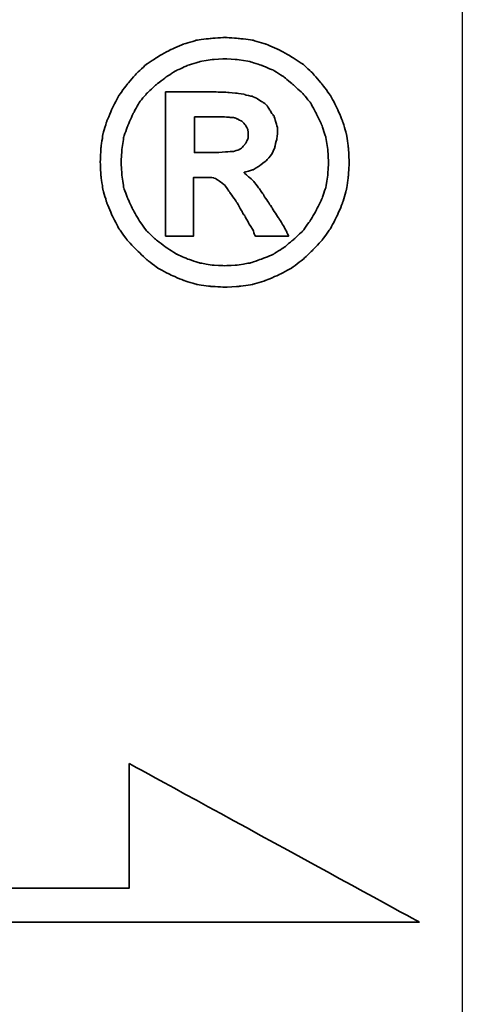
# Model space of a CAD drawing. Header units: millimetres. Extents: x 904 to 1270, y 438 to 567.
# Tile 52 of 54: x 1211.91 to 1214.99, y 470.78 to 477.62. Entities that reach past the tile are written whole.
import ezdxf

# ---------------------------------------------------------------- set-up
doc = ezdxf.new("R2010")
doc.units = ezdxf.units.MM
for name, color, linetype in [('2', 7, 'CONTINUOUS'), ('DIM', 4, 'CONTINUOUS'), ('layer 1', 7, 'CONTINUOUS')]:
    doc.layers.add(name, color=color, linetype=linetype)

# ---------------------------------------------------------------- blocks, each defined once
blk = doc.blocks.new('TBI MOTION logo(完整正式版)')
at = {"layer": 'layer 1', "color": 22, "lineweight": 35}
for points, knots in [([(81.20634, 4.98624), (81.20634, 4.98624), (81.18649, 5.32862), (81.18649, 5.32862), (81.18649, 5.32862), (81.18649, 5.32862), (81.13886, 5.66206), (81.13886, 5.66206), (81.13886, 5.66206), (81.13886, 5.66206), (81.04359, 5.97764), (81.04359, 5.97764), (81.04359, 5.97764), (81.04359, 5.97764), (80.91061, 6.29124), (80.91061, 6.29124), (80.91061, 6.29124), (80.91061, 6.29124), (80.75778, 6.58697), (80.75778, 6.58697), (80.75778, 6.58697), (80.75778, 6.58697), (80.5593, 6.85294), (80.5593, 6.85294), (80.5593, 6.85294), (80.5593, 6.85294), (80.33105, 7.1189), (80.33105, 7.1189), (80.33105, 7.1189), (80.33105, 7.1189), (80.09287, 7.33921), (80.09287, 7.33921), (80.09287, 7.33921), (80.09287, 7.33921), (79.815, 7.51982), (79.815, 7.51982), (79.815, 7.51982), (79.815, 7.51982), (79.51133, 7.69051), (79.51133, 7.69051), (79.51133, 7.69051), (79.51133, 7.69051), (79.19773, 7.8235), (79.19773, 7.8235), (79.19773, 7.8235), (79.19773, 7.8235), (78.88215, 7.91877), (78.88215, 7.91877), (78.88215, 7.91877), (78.88215, 7.91877), (78.54871, 7.95846), (78.54871, 7.95846), (78.54871, 7.95846), (78.54871, 7.95846), (78.21526, 7.98625), (78.21526, 7.98625), (78.21526, 7.98625), (78.21526, 7.98625), (77.87388, 7.95846), (77.87388, 7.95846), (77.87388, 7.95846), (77.87388, 7.95846), (77.54044, 7.91877), (77.54044, 7.91877), (77.54044, 7.91877), (77.54044, 7.91877), (77.22485, 7.8235), (77.22485, 7.8235), (77.22485, 7.8235), (77.22485, 7.8235), (76.91027, 7.69051), (76.91027, 7.69051), (76.91027, 7.69051), (76.91027, 7.69051), (76.6056, 7.51982), (76.6056, 7.51982), (76.6056, 7.51982), (76.6056, 7.51982), (76.32972, 7.33921), (76.32972, 7.33921), (76.32972, 7.33921), (76.32972, 7.33921), (76.09154, 7.1189), (76.09154, 7.1189), (76.09154, 7.1189), (76.09154, 7.1189), (75.86329, 6.85294), (75.86329, 6.85294), (75.86329, 6.85294), (75.86329, 6.85294), (75.66382, 6.58697), (75.66382, 6.58697), (75.66382, 6.58697), (75.66382, 6.58697), (75.51099, 6.29124), (75.51099, 6.29124), (75.51099, 6.29124), (75.51099, 6.29124), (75.37702, 5.97764), (75.37702, 5.97764), (75.37702, 5.97764), (75.37702, 5.97764), (75.28175, 5.66206), (75.28175, 5.66206), (75.28175, 5.66206), (75.28175, 5.66206), (75.23411, 5.32862), (75.23411, 5.32862), (75.23411, 5.32862), (75.23411, 5.32862), (75.21625, 4.98624), (75.21625, 4.98624), (75.21625, 4.98624), (75.21625, 4.98624), (75.23411, 4.6528), (75.23411, 4.6528), (75.23411, 4.6528), (75.23411, 4.6528), (75.28175, 4.32035), (75.28175, 4.32035), (75.28175, 4.32035), (75.28175, 4.32035), (75.37702, 3.99583), (75.37702, 3.99583), (75.37702, 3.99583), (75.37702, 3.99583), (75.51099, 3.68224), (75.51099, 3.68224), (75.51099, 3.68224), (75.51099, 3.68224), (75.66382, 3.38749), (75.66382, 3.38749), (75.66382, 3.38749), (75.66382, 3.38749), (75.86329, 3.10963), (75.86329, 3.10963), (75.86329, 3.10963), (75.86329, 3.10963), (76.09154, 2.87145), (76.09154, 2.87145), (76.09154, 2.87145), (76.09154, 2.87145), (76.32972, 2.6432), (76.32972, 2.6432), (76.32972, 2.6432), (76.32972, 2.6432), (76.6056, 2.43381), (76.6056, 2.43381), (76.6056, 2.43381), (76.6056, 2.43381), (76.91027, 2.27205), (76.91027, 2.27205), (76.91027, 2.27205), (76.91027, 2.27205), (77.22485, 2.13906), (77.22485, 2.13906), (77.22485, 2.13906), (77.22485, 2.13906), (77.54044, 2.0438), (77.54044, 2.0438), (77.54044, 2.0438), (77.54044, 2.0438), (77.87388, 1.99616), (77.87388, 1.99616), (77.87388, 1.99616), (77.87388, 1.99616), (78.21526, 1.97631), (78.21526, 1.97631), (78.21526, 1.97631), (78.21526, 1.97631), (78.54871, 1.99616), (78.54871, 1.99616), (78.54871, 1.99616), (78.54871, 1.99616), (78.88215, 2.0438), (78.88215, 2.0438), (78.88215, 2.0438), (78.88215, 2.0438), (79.19773, 2.13906), (79.19773, 2.13906), (79.19773, 2.13906), (79.19773, 2.13906), (79.51133, 2.27205), (79.51133, 2.27205), (79.51133, 2.27205), (79.51133, 2.27205), (79.815, 2.43381), (79.815, 2.43381), (79.815, 2.43381), (79.815, 2.43381), (80.09287, 2.6432), (80.09287, 2.6432), (80.09287, 2.6432), (80.09287, 2.6432), (80.33105, 2.87145), (80.33105, 2.87145), (80.33105, 2.87145), (80.33105, 2.87145), (80.5593, 3.10963), (80.5593, 3.10963), (80.5593, 3.10963), (80.5593, 3.10963), (80.75778, 3.38749), (80.75778, 3.38749), (80.75778, 3.38749), (80.75778, 3.38749), (80.91061, 3.68224), (80.91061, 3.68224), (80.91061, 3.68224), (80.91061, 3.68224), (81.04359, 3.99583), (81.04359, 3.99583), (81.04359, 3.99583), (81.04359, 3.99583), (81.13886, 4.32035), (81.13886, 4.32035), (81.13886, 4.32035), (81.13886, 4.32035), (81.18649, 4.6528), (81.18649, 4.6528), (81.18649, 4.6528), (81.18649, 4.6528), (81.20634, 4.98624), (81.20634, 4.98624)], [0, 0, 0, 0, 0.01785714, 0.01785714, 0.01785714, 0.01785715, 0.03571429, 0.03571429, 0.03571429, 0.0357143, 0.05357143, 0.05357143, 0.05357143, 0.05357144, 0.07142857, 0.07142857, 0.07142857, 0.07142858, 0.08928571, 0.08928571, 0.08928571, 0.08928572, 0.10714286, 0.10714286, 0.10714286, 0.10714287, 0.125, 0.125, 0.125, 0.12500001, 0.14285714, 0.14285714, 0.14285714, 0.14285715, 0.16071429, 0.16071429, 0.16071429, 0.1607143, 0.17857143, 0.17857143, 0.17857143, 0.17857144, 0.19642857, 0.19642857, 0.19642857, 0.19642858, 0.21428571, 0.21428571, 0.21428571, 0.21428572, 0.23214286, 0.23214286, 0.23214286, 0.23214287, 0.25, 0.25, 0.25, 0.25000001, 0.26785714, 0.26785714, 0.26785714, 0.26785715, 0.28571429, 0.28571429, 0.28571429, 0.2857143, 0.30357143, 0.30357143, 0.30357143, 0.30357144, 0.32142857, 0.32142857, 0.32142857, 0.32142858, 0.33928571, 0.33928571, 0.33928571, 0.33928572, 0.35714286, 0.35714286, 0.35714286, 0.35714287, 0.375, 0.375, 0.375, 0.37500001, 0.39285714, 0.39285714, 0.39285714, 0.39285715, 0.41071429, 0.41071429, 0.41071429, 0.4107143, 0.42857143, 0.42857143, 0.42857143, 0.42857144, 0.44642857, 0.44642857, 0.44642857, 0.44642858, 0.46428571, 0.46428571, 0.46428571, 0.46428572, 0.48214286, 0.48214286, 0.48214286, 0.48214287, 0.5, 0.5, 0.5, 0.50000001, 0.51785714, 0.51785714, 0.51785714, 0.51785715, 0.53571429, 0.53571429, 0.53571429, 0.5357143, 0.55357143, 0.55357143, 0.55357143, 0.55357144, 0.57142857, 0.57142857, 0.57142857, 0.57142858, 0.58928571, 0.58928571, 0.58928571, 0.58928572, 0.60714286, 0.60714286, 0.60714286, 0.60714287, 0.625, 0.625, 0.625, 0.62500001, 0.64285714, 0.64285714, 0.64285714, 0.64285715, 0.66071429, 0.66071429, 0.66071429, 0.6607143, 0.67857143, 0.67857143, 0.67857143, 0.67857144, 0.69642857, 0.69642857, 0.69642857, 0.69642858, 0.71428571, 0.71428571, 0.71428571, 0.71428572, 0.73214286, 0.73214286, 0.73214286, 0.73214287, 0.75, 0.75, 0.75, 0.75000001, 0.76785714, 0.76785714, 0.76785714, 0.76785715, 0.78571429, 0.78571429, 0.78571429, 0.7857143, 0.80357143, 0.80357143, 0.80357143, 0.80357144, 0.82142857, 0.82142857, 0.82142857, 0.82142858, 0.83928571, 0.83928571, 0.83928571, 0.83928572, 0.85714286, 0.85714286, 0.85714286, 0.85714287, 0.875, 0.875, 0.875, 0.87500001, 0.89285714, 0.89285714, 0.89285714, 0.89285715, 0.91071429, 0.91071429, 0.91071429, 0.9107143, 0.92857143, 0.92857143, 0.92857143, 0.92857144, 0.94642857, 0.94642857, 0.94642857, 0.94642858, 0.96428571, 0.96428571, 0.96428571, 0.96428572, 0.98214286, 0.98214286, 0.98214286, 0.98214287, 1, 1, 1, 1]), ([(80.71014, 4.98624), (80.71014, 4.98624), (80.69129, 5.29091), (80.69129, 5.29091), (80.69129, 5.29091), (80.69129, 5.29091), (80.64464, 5.57672), (80.64464, 5.57672), (80.64464, 5.57672), (80.64464, 5.57672), (80.54937, 5.87245), (80.54937, 5.87245), (80.54937, 5.87245), (80.54937, 5.87245), (80.41639, 6.14833), (80.41639, 6.14833), (80.41639, 6.14833), (80.41639, 6.14833), (80.27349, 6.41429), (80.27349, 6.41429), (80.27349, 6.41429), (80.27349, 6.41429), (80.08295, 6.64255), (80.08295, 6.64255), (80.08295, 6.64255), (80.08295, 6.64255), (79.86264, 6.84301), (79.86264, 6.84301), (79.86264, 6.84301), (79.86264, 6.84301), (79.63439, 7.03355), (79.63439, 7.03355), (79.63439, 7.03355), (79.63439, 7.03355), (79.37835, 7.1963), (79.37835, 7.1963), (79.37835, 7.1963), (79.37835, 7.1963), (79.10246, 7.30944), (79.10246, 7.30944), (79.10246, 7.30944), (79.10246, 7.30944), (78.81665, 7.40471), (78.81665, 7.40471), (78.81665, 7.40471), (78.81665, 7.40471), (78.511, 7.45234), (78.511, 7.45234), (78.511, 7.45234), (78.511, 7.45234), (78.21526, 7.47219), (78.21526, 7.47219), (78.21526, 7.47219), (78.21526, 7.47219), (77.9106, 7.45234), (77.9106, 7.45234), (77.9106, 7.45234), (77.9106, 7.45234), (77.61685, 7.40471), (77.61685, 7.40471), (77.61685, 7.40471), (77.61685, 7.40471), (77.32012, 7.30944), (77.32012, 7.30944), (77.32012, 7.30944), (77.32012, 7.30944), (77.06309, 7.1963), (77.06309, 7.1963), (77.06309, 7.1963), (77.06309, 7.1963), (76.80606, 7.03355), (76.80606, 7.03355), (76.80606, 7.03355), (76.80606, 7.03355), (76.55797, 6.84301), (76.55797, 6.84301), (76.55797, 6.84301), (76.55797, 6.84301), (76.34063, 6.64255), (76.34063, 6.64255), (76.34063, 6.64255), (76.34063, 6.64255), (76.1491, 6.41429), (76.1491, 6.41429), (76.1491, 6.41429), (76.1491, 6.41429), (76.0062, 6.14833), (76.0062, 6.14833), (76.0062, 6.14833), (76.0062, 6.14833), (75.88314, 5.87245), (75.88314, 5.87245), (75.88314, 5.87245), (75.88314, 5.87245), (75.77794, 5.57672), (75.77794, 5.57672), (75.77794, 5.57672), (75.77794, 5.57672), (75.73924, 5.29091), (75.73924, 5.29091), (75.73924, 5.29091), (75.73924, 5.29091), (75.72039, 4.98624), (75.72039, 4.98624), (75.72039, 4.98624), (75.72039, 4.98624), (75.73924, 4.67165), (75.73924, 4.67165), (75.73924, 4.67165), (75.73924, 4.67165), (75.77794, 4.37791), (75.77794, 4.37791), (75.77794, 4.37791), (75.77794, 4.37791), (75.88314, 4.10102), (75.88314, 4.10102), (75.88314, 4.10102), (75.88314, 4.10102), (76.0062, 3.83407), (76.0062, 3.83407), (76.0062, 3.83407), (76.0062, 3.83407), (76.15902, 3.56811), (76.15902, 3.56811), (76.15902, 3.56811), (76.15902, 3.56811), (76.34063, 3.32001), (76.34063, 3.32001), (76.34063, 3.32001), (76.34063, 3.32001), (76.55797, 3.11955), (76.55797, 3.11955), (76.55797, 3.11955), (76.55797, 3.11955), (76.80606, 2.92901), (76.80606, 2.92901), (76.80606, 2.92901), (76.80606, 2.92901), (77.06309, 2.76725), (77.06309, 2.76725), (77.06309, 2.76725), (77.06309, 2.76725), (77.32012, 2.65412), (77.32012, 2.65412), (77.32012, 2.65412), (77.32012, 2.65412), (77.61685, 2.55786), (77.61685, 2.55786), (77.61685, 2.55786), (77.61685, 2.55786), (77.9106, 2.51022), (77.9106, 2.51022), (77.9106, 2.51022), (77.9106, 2.51022), (78.21526, 2.49137), (78.21526, 2.49137), (78.21526, 2.49137), (78.21526, 2.49137), (78.511, 2.51022), (78.511, 2.51022), (78.511, 2.51022), (78.511, 2.51022), (78.81665, 2.55786), (78.81665, 2.55786), (78.81665, 2.55786), (78.81665, 2.55786), (79.10246, 2.65412), (79.10246, 2.65412), (79.10246, 2.65412), (79.10246, 2.65412), (79.37835, 2.76725), (79.37835, 2.76725), (79.37835, 2.76725), (79.37835, 2.76725), (79.63439, 2.92901), (79.63439, 2.92901), (79.63439, 2.92901), (79.63439, 2.92901), (79.86264, 3.11955), (79.86264, 3.11955), (79.86264, 3.11955), (79.86264, 3.11955), (80.08295, 3.32001), (80.08295, 3.32001), (80.08295, 3.32001), (80.08295, 3.32001), (80.26356, 3.56811), (80.26356, 3.56811), (80.26356, 3.56811), (80.26356, 3.56811), (80.41639, 3.83407), (80.41639, 3.83407), (80.41639, 3.83407), (80.41639, 3.83407), (80.54937, 4.10102), (80.54937, 4.10102), (80.54937, 4.10102), (80.54937, 4.10102), (80.64464, 4.37791), (80.64464, 4.37791), (80.64464, 4.37791), (80.64464, 4.37791), (80.69129, 4.67165), (80.69129, 4.67165), (80.69129, 4.67165), (80.69129, 4.67165), (80.71014, 4.98624), (80.71014, 4.98624)], [0, 0, 0, 0, 0.01923077, 0.01923077, 0.01923077, 0.01923078, 0.03846154, 0.03846154, 0.03846154, 0.03846155, 0.05769231, 0.05769231, 0.05769231, 0.05769232, 0.07692308, 0.07692308, 0.07692308, 0.07692309, 0.09615385, 0.09615385, 0.09615385, 0.09615386, 0.11538462, 0.11538462, 0.11538462, 0.11538463, 0.13461538, 0.13461538, 0.13461538, 0.13461539, 0.15384615, 0.15384615, 0.15384615, 0.15384616, 0.17307692, 0.17307692, 0.17307692, 0.17307693, 0.19230769, 0.19230769, 0.19230769, 0.1923077, 0.21153846, 0.21153846, 0.21153846, 0.21153847, 0.23076923, 0.23076923, 0.23076923, 0.23076924, 0.25, 0.25, 0.25, 0.25000001, 0.26923077, 0.26923077, 0.26923077, 0.26923078, 0.28846154, 0.28846154, 0.28846154, 0.28846155, 0.30769231, 0.30769231, 0.30769231, 0.30769232, 0.32692308, 0.32692308, 0.32692308, 0.32692309, 0.34615385, 0.34615385, 0.34615385, 0.34615386, 0.36538462, 0.36538462, 0.36538462, 0.36538463, 0.38461538, 0.38461538, 0.38461538, 0.38461539, 0.40384615, 0.40384615, 0.40384615, 0.40384616, 0.42307692, 0.42307692, 0.42307692, 0.42307693, 0.44230769, 0.44230769, 0.44230769, 0.4423077, 0.46153846, 0.46153846, 0.46153846, 0.46153847, 0.48076923, 0.48076923, 0.48076923, 0.48076924, 0.5, 0.5, 0.5, 0.50000001, 0.51923077, 0.51923077, 0.51923077, 0.51923078, 0.53846154, 0.53846154, 0.53846154, 0.53846155, 0.55769231, 0.55769231, 0.55769231, 0.55769232, 0.57692308, 0.57692308, 0.57692308, 0.57692309, 0.59615385, 0.59615385, 0.59615385, 0.59615386, 0.61538462, 0.61538462, 0.61538462, 0.61538463, 0.63461538, 0.63461538, 0.63461538, 0.63461539, 0.65384615, 0.65384615, 0.65384615, 0.65384616, 0.67307692, 0.67307692, 0.67307692, 0.67307693, 0.69230769, 0.69230769, 0.69230769, 0.6923077, 0.71153846, 0.71153846, 0.71153846, 0.71153847, 0.73076923, 0.73076923, 0.73076923, 0.73076924, 0.75, 0.75, 0.75, 0.75000001, 0.76923077, 0.76923077, 0.76923077, 0.76923078, 0.78846154, 0.78846154, 0.78846154, 0.78846155, 0.80769231, 0.80769231, 0.80769231, 0.80769232, 0.82692308, 0.82692308, 0.82692308, 0.82692309, 0.84615385, 0.84615385, 0.84615385, 0.84615386, 0.86538462, 0.86538462, 0.86538462, 0.86538463, 0.88461538, 0.88461538, 0.88461538, 0.88461539, 0.90384615, 0.90384615, 0.90384615, 0.90384616, 0.92307692, 0.92307692, 0.92307692, 0.92307693, 0.94230769, 0.94230769, 0.94230769, 0.9423077, 0.96153846, 0.96153846, 0.96153846, 0.96153847, 0.98076923, 0.98076923, 0.98076923, 0.98076924, 1, 1, 1, 1]), ([(76.78721, 3.2823), (76.78721, 3.2823), (76.78721, 3.32001), (76.78721, 3.32001), (76.78721, 3.32001), (76.78721, 3.32001), (76.78721, 3.42422), (76.78721, 3.42422), (76.78721, 3.42422), (76.78721, 3.42422), (76.78721, 3.59689), (76.78721, 3.59689), (76.78721, 3.59689), (76.78721, 3.59689), (76.78721, 3.80529), (76.78721, 3.80529), (76.78721, 3.80529), (76.78721, 3.80529), (76.78721, 4.0524), (76.78721, 4.0524), (76.78721, 4.0524), (76.78721, 4.0524), (76.78721, 4.32035), (76.78721, 4.32035), (76.78721, 4.32035), (76.78721, 4.32035), (76.78721, 4.92868), (76.78721, 4.92868), (76.78721, 4.92868), (76.78721, 4.92868), (76.78721, 5.53801), (76.78721, 5.53801), (76.78721, 5.53801), (76.78721, 5.53801), (76.78721, 5.82482), (76.78721, 5.82482), (76.78721, 5.82482), (76.78721, 5.82482), (76.78721, 6.07291), (76.78721, 6.07291), (76.78721, 6.07291), (76.78721, 6.07291), (76.78721, 6.30017), (76.78721, 6.30017), (76.78721, 6.30017), (76.78721, 6.30017), (76.78721, 6.45399), (76.78721, 6.45399), (76.78721, 6.45399), (76.78721, 6.45399), (76.78721, 6.5572), (76.78721, 6.5572), (76.78721, 6.5572), (76.78721, 6.5572), (76.78721, 6.59689), (76.78721, 6.59689), (76.78721, 6.59689), (76.78721, 6.59689), (76.78721, 6.67232), (76.78721, 6.67232), (76.78721, 6.67232), (76.78721, 6.67232), (76.8537, 6.67232), (76.8537, 6.67232), (76.8537, 6.67232), (76.8537, 6.67232), (76.87355, 6.67232), (76.87355, 6.67232), (76.87355, 6.67232), (76.87355, 6.67232), (76.91027, 6.67232), (76.91027, 6.67232), (76.91027, 6.67232), (76.91027, 6.67232), (77.04424, 6.67232), (77.04424, 6.67232), (77.04424, 6.67232), (77.04424, 6.67232), (77.22485, 6.67232), (77.22485, 6.67232), (77.22485, 6.67232), (77.22485, 6.67232), (77.43524, 6.67232), (77.43524, 6.67232), (77.43524, 6.67232), (77.43524, 6.67232), (77.65357, 6.67232), (77.65357, 6.67232), (77.65357, 6.67232), (77.65357, 6.67232), (77.82625, 6.67232), (77.82625, 6.67232), (77.82625, 6.67232), (77.82625, 6.67232), (77.94037, 6.67232), (77.94037, 6.67232), (77.94037, 6.67232), (77.94037, 6.67232), (77.97709, 6.67232), (77.97709, 6.67232), (77.97709, 6.67232), (77.97709, 6.67232), (77.99694, 6.67232), (77.99694, 6.67232), (77.99694, 6.67232), (77.99694, 6.67232), (78.00686, 6.67232), (78.00686, 6.67232), (78.00686, 6.67232), (78.00686, 6.67232), (78.28275, 6.6624), (78.28275, 6.6624), (78.28275, 6.6624), (78.28275, 6.6624), (78.50107, 6.64255), (78.50107, 6.64255), (78.50107, 6.64255), (78.50107, 6.64255), (78.511, 6.64255), (78.511, 6.64255), (78.511, 6.64255), (78.511, 6.64255), (78.70154, 6.61476), (78.70154, 6.61476), (78.70154, 6.61476), (78.70154, 6.61476), (78.70154, 6.60483), (78.70154, 6.60483), (78.70154, 6.60483), (78.70154, 6.60483), (78.86429, 6.56713), (78.86429, 6.56713), (78.86429, 6.56713), (78.86429, 6.56713), (78.87223, 6.56713), (78.87223, 6.56713), (78.87223, 6.56713), (78.87223, 6.56713), (78.99727, 6.51056), (78.99727, 6.51056), (78.99727, 6.51056), (78.99727, 6.51056), (79.00719, 6.51056), (79.00719, 6.51056), (79.00719, 6.51056), (79.00719, 6.51056), (79.00719, 6.50162), (79.00719, 6.50162), (79.00719, 6.50162), (79.00719, 6.50162), (79.1104, 6.43415), (79.1104, 6.43415), (79.1104, 6.43415), (79.1104, 6.43415), (79.12132, 6.43415), (79.12132, 6.43415), (79.12132, 6.43415), (79.12132, 6.43415), (79.22552, 6.34781), (79.22552, 6.34781), (79.22552, 6.34781), (79.22552, 6.34781), (79.23544, 6.33888), (79.23544, 6.33888), (79.23544, 6.33888), (79.23544, 6.33888), (79.23544, 6.32895), (79.23544, 6.32895), (79.23544, 6.32895), (79.23544, 6.32895), (79.31087, 6.21483), (79.31087, 6.21483), (79.31087, 6.21483), (79.31087, 6.21483), (79.38629, 6.1007), (79.38629, 6.1007), (79.38629, 6.1007), (79.38629, 6.1007), (79.3972, 6.1007), (79.3972, 6.1007), (79.3972, 6.1007), (79.3972, 6.1007), (79.3972, 6.09078), (79.3972, 6.09078), (79.3972, 6.09078), (79.3972, 6.09078), (79.43392, 5.97764), (79.43392, 5.97764), (79.43392, 5.97764), (79.43392, 5.97764), (79.43392, 5.96772), (79.43392, 5.96772), (79.43392, 5.96772), (79.43392, 5.96772), (79.47362, 5.83474), (79.47362, 5.83474), (79.47362, 5.83474), (79.47362, 5.83474), (79.48156, 5.82482), (79.48156, 5.82482), (79.48156, 5.82482), (79.48156, 5.82482), (79.48156, 5.69977), (79.48156, 5.69977), (79.48156, 5.69977), (79.48156, 5.69977), (79.48156, 5.69183), (79.48156, 5.69183), (79.48156, 5.69183), (79.48156, 5.69183), (79.4637, 5.51915), (79.4637, 5.51915), (79.4637, 5.51915), (79.4637, 5.51915), (79.4637, 5.51122), (79.4637, 5.51122), (79.4637, 5.51122), (79.4637, 5.51122), (79.45377, 5.51122), (79.45377, 5.51122), (79.45377, 5.51122), (79.45377, 5.51122), (79.41507, 5.34847), (79.41507, 5.34847), (79.41507, 5.34847), (79.41507, 5.34847), (79.41507, 5.33854), (79.41507, 5.33854), (79.41507, 5.33854), (79.41507, 5.33854), (79.41507, 5.32862), (79.41507, 5.32862), (79.41507, 5.32862), (79.41507, 5.32862), (79.33865, 5.16785), (79.33865, 5.16785), (79.33865, 5.16785), (79.33865, 5.16785), (79.33071, 5.15693), (79.33071, 5.15693), (79.33071, 5.15693), (79.33071, 5.15693), (79.2156, 5.02495), (79.2156, 5.02495), (79.2156, 5.02495), (79.2156, 5.02495), (79.20567, 5.01502), (79.20567, 5.01502), (79.20567, 5.01502), (79.20567, 5.01502), (79.05483, 4.89991), (79.05483, 4.89991), (79.05483, 4.89991), (79.05483, 4.89991), (79.04491, 4.89197), (79.04491, 4.89197), (79.04491, 4.89197), (79.04491, 4.89197), (78.89208, 4.7967), (78.89208, 4.7967), (78.89208, 4.7967), (78.89208, 4.7967), (78.88215, 4.7967), (78.88215, 4.7967), (78.88215, 4.7967), (78.88215, 4.7967), (78.69161, 4.73913), (78.69161, 4.73913), (78.69161, 4.73913), (78.69161, 4.73913), (78.68169, 4.73913), (78.68169, 4.73913), (78.68169, 4.73913), (78.68169, 4.73913), (78.68169, 4.72921), (78.68169, 4.72921), (78.68169, 4.72921), (78.68169, 4.72921), (78.78688, 4.63394), (78.78688, 4.63394), (78.78688, 4.63394), (78.78688, 4.63394), (78.902, 4.52875), (78.902, 4.52875), (78.902, 4.52875), (78.902, 4.52875), (78.91093, 4.52081), (78.91093, 4.52081), (78.91093, 4.52081), (78.91093, 4.52081), (79.02506, 4.36798), (79.02506, 4.36798), (79.02506, 4.36798), (79.02506, 4.36798), (79.1501, 4.1953), (79.1501, 4.1953), (79.1501, 4.1953), (79.1501, 4.1953), (79.1501, 4.18736), (79.1501, 4.18736), (79.1501, 4.18736), (79.1501, 4.18736), (79.29201, 3.96705), (79.29201, 3.96705), (79.29201, 3.96705), (79.29201, 3.96705), (79.31087, 3.93828), (79.31087, 3.93828), (79.31087, 3.93828), (79.31087, 3.93828), (79.32079, 3.93828), (79.32079, 3.93828), (79.32079, 3.93828), (79.32079, 3.93828), (79.3585, 3.87178), (79.3585, 3.87178), (79.3585, 3.87178), (79.3585, 3.87178), (79.50141, 3.64353), (79.50141, 3.64353), (79.50141, 3.64353), (79.50141, 3.64353), (79.51133, 3.64353), (79.51133, 3.64353), (79.51133, 3.64353), (79.51133, 3.64353), (79.64431, 3.41528), (79.64431, 3.41528), (79.64431, 3.41528), (79.64431, 3.41528), (79.68202, 3.3478), (79.68202, 3.3478), (79.68202, 3.3478), (79.68202, 3.3478), (79.70187, 3.31009), (79.70187, 3.31009), (79.70187, 3.31009), (79.70187, 3.31009), (79.7495, 3.2049), (79.7495, 3.2049), (79.7495, 3.2049), (79.7495, 3.2049), (79.64431, 3.2049), (79.64431, 3.2049), (79.64431, 3.2049), (79.64431, 3.2049), (79.62546, 3.2049), (79.62546, 3.2049), (79.62546, 3.2049), (79.62546, 3.2049), (79.53912, 3.2049), (79.53912, 3.2049), (79.53912, 3.2049), (79.53912, 3.2049), (79.31087, 3.2049), (79.31087, 3.2049), (79.31087, 3.2049), (79.31087, 3.2049), (79.08262, 3.2049), (79.08262, 3.2049), (79.08262, 3.2049), (79.08262, 3.2049), (79.00719, 3.2049), (79.00719, 3.2049), (79.00719, 3.2049), (79.00719, 3.2049), (78.98735, 3.2049), (78.98735, 3.2049), (78.98735, 3.2049), (78.98735, 3.2049), (78.94964, 3.2049), (78.94964, 3.2049), (78.94964, 3.2049), (78.94964, 3.2049), (78.92979, 3.24459), (78.92979, 3.24459), (78.92979, 3.24459), (78.92979, 3.24459), (78.91093, 3.2823), (78.91093, 3.2823), (78.91093, 3.2823), (78.91093, 3.2823), (78.91093, 3.29223), (78.91093, 3.29223), (78.91093, 3.29223), (78.91093, 3.29223), (78.89208, 3.3478), (78.89208, 3.3478), (78.89208, 3.3478), (78.89208, 3.3478), (78.78688, 3.52048), (78.78688, 3.52048), (78.78688, 3.52048), (78.78688, 3.52048), (78.69161, 3.7001), (78.69161, 3.7001), (78.69161, 3.7001), (78.69161, 3.7001), (78.6539, 3.7388), (78.6539, 3.7388), (78.6539, 3.7388), (78.6539, 3.7388), (78.64398, 3.74873), (78.64398, 3.74873), (78.64398, 3.74873), (78.64398, 3.74873), (78.64398, 3.75766), (78.64398, 3.75766), (78.64398, 3.75766), (78.64398, 3.75766), (78.63405, 3.78644), (78.63405, 3.78644), (78.63405, 3.78644), (78.63405, 3.78644), (78.48321, 4.04347), (78.48321, 4.04347), (78.48321, 4.04347), (78.48321, 4.04347), (78.33038, 4.2618), (78.33038, 4.2618), (78.33038, 4.2618), (78.33038, 4.2618), (78.20732, 4.43447), (78.20732, 4.43447), (78.20732, 4.43447), (78.20732, 4.43447), (78.09221, 4.52081), (78.09221, 4.52081), (78.09221, 4.52081), (78.09221, 4.52081), (78.02472, 4.56845), (78.02472, 4.56845), (78.02472, 4.56845), (78.02472, 4.56845), (77.9493, 4.60616), (77.9493, 4.60616), (77.9493, 4.60616), (77.9493, 4.60616), (77.8451, 4.61608), (77.8451, 4.61608), (77.8451, 4.61608), (77.8451, 4.61608), (77.71113, 4.61608), (77.71113, 4.61608), (77.71113, 4.61608), (77.71113, 4.61608), (77.69128, 4.61608), (77.69128, 4.61608), (77.69128, 4.61608), (77.69128, 4.61608), (77.67342, 4.61608), (77.67342, 4.61608), (77.67342, 4.61608), (77.67342, 4.61608), (77.5583, 4.61608), (77.5583, 4.61608), (77.5583, 4.61608), (77.5583, 4.61608), (77.46303, 4.61608), (77.46303, 4.61608), (77.46303, 4.61608), (77.46303, 4.61608), (77.46303, 4.54761), (77.46303, 4.54761), (77.46303, 4.54761), (77.46303, 4.54761), (77.46303, 4.47318), (77.46303, 4.47318), (77.46303, 4.47318), (77.46303, 4.47318), (77.46303, 4.24294), (77.46303, 4.24294), (77.46303, 4.24294), (77.46303, 4.24294), (77.46303, 3.99583), (77.46303, 3.99583), (77.46303, 3.99583), (77.46303, 3.99583), (77.46303, 3.72888), (77.46303, 3.72888), (77.46303, 3.72888), (77.46303, 3.72888), (77.46303, 3.51055), (77.46303, 3.51055), (77.46303, 3.51055), (77.46303, 3.51055), (77.46303, 3.42422), (77.46303, 3.42422), (77.46303, 3.42422), (77.46303, 3.42422), (77.46303, 3.35773), (77.46303, 3.35773), (77.46303, 3.35773), (77.46303, 3.35773), (77.46303, 3.30017), (77.46303, 3.30017), (77.46303, 3.30017), (77.46303, 3.30017), (77.46303, 3.2823), (77.46303, 3.2823), (77.46303, 3.2823), (77.46303, 3.2823), (77.46303, 3.2049), (77.46303, 3.2049), (77.46303, 3.2049), (77.46303, 3.2049), (77.39753, 3.2049), (77.39753, 3.2049), (77.39753, 3.2049), (77.39753, 3.2049), (77.37768, 3.2049), (77.37768, 3.2049), (77.37768, 3.2049), (77.37768, 3.2049), (77.32012, 3.2049), (77.32012, 3.2049), (77.32012, 3.2049), (77.32012, 3.2049), (77.12165, 3.2049), (77.12165, 3.2049), (77.12165, 3.2049), (77.12165, 3.2049), (76.94897, 3.2049), (76.94897, 3.2049), (76.94897, 3.2049), (76.94897, 3.2049), (76.8924, 3.2049), (76.8924, 3.2049), (76.8924, 3.2049), (76.8924, 3.2049), (76.8537, 3.2049), (76.8537, 3.2049), (76.8537, 3.2049), (76.8537, 3.2049), (76.78721, 3.2049), (76.78721, 3.2049), (76.78721, 3.2049), (76.78721, 3.2049), (76.78721, 3.2823), (76.78721, 3.2823)], [0, 0, 0, 0, 0.00740741, 0.00740741, 0.00740741, 0.00740742, 0.01481481, 0.01481481, 0.01481481, 0.01481482, 0.02222222, 0.02222222, 0.02222222, 0.02222223, 0.02962963, 0.02962963, 0.02962963, 0.02962964, 0.03703704, 0.03703704, 0.03703704, 0.03703705, 0.04444444, 0.04444444, 0.04444444, 0.04444445, 0.05185185, 0.05185185, 0.05185185, 0.05185186, 0.05925926, 0.05925926, 0.05925926, 0.05925927, 0.06666667, 0.06666667, 0.06666667, 0.06666668, 0.07407407, 0.07407407, 0.07407407, 0.07407408, 0.08148148, 0.08148148, 0.08148148, 0.08148149, 0.08888889, 0.08888889, 0.08888889, 0.0888889, 0.0962963, 0.0962963, 0.0962963, 0.09629631, 0.1037037, 0.1037037, 0.1037037, 0.10370371, 0.11111111, 0.11111111, 0.11111111, 0.11111112, 0.11851852, 0.11851852, 0.11851852, 0.11851853, 0.12592593, 0.12592593, 0.12592593, 0.12592594, 0.13333333, 0.13333333, 0.13333333, 0.13333334, 0.14074074, 0.14074074, 0.14074074, 0.14074075, 0.14814815, 0.14814815, 0.14814815, 0.14814816, 0.15555556, 0.15555556, 0.15555556, 0.15555557, 0.16296296, 0.16296296, 0.16296296, 0.16296297, 0.17037037, 0.17037037, 0.17037037, 0.17037038, 0.17777778, 0.17777778, 0.17777778, 0.17777779, 0.18518519, 0.18518519, 0.18518519, 0.1851852, 0.19259259, 0.19259259, 0.19259259, 0.1925926, 0.2, 0.2, 0.2, 0.20000001, 0.20740741, 0.20740741, 0.20740741, 0.20740742, 0.21481481, 0.21481481, 0.21481481, 0.21481482, 0.22222222, 0.22222222, 0.22222222, 0.22222223, 0.22962963, 0.22962963, 0.22962963, 0.22962964, 0.23703704, 0.23703704, 0.23703704, 0.23703705, 0.24444444, 0.24444444, 0.24444444, 0.24444445, 0.25185185, 0.25185185, 0.25185185, 0.25185186, 0.25925926, 0.25925926, 0.25925926, 0.25925927, 0.26666667, 0.26666667, 0.26666667, 0.26666668, 0.27407407, 0.27407407, 0.27407407, 0.27407408, 0.28148148, 0.28148148, 0.28148148, 0.28148149, 0.28888889, 0.28888889, 0.28888889, 0.2888889, 0.2962963, 0.2962963, 0.2962963, 0.29629631, 0.3037037, 0.3037037, 0.3037037, 0.30370371, 0.31111111, 0.31111111, 0.31111111, 0.31111112, 0.31851852, 0.31851852, 0.31851852, 0.31851853, 0.32592593, 0.32592593, 0.32592593, 0.32592594, 0.33333333, 0.33333333, 0.33333333, 0.33333334, 0.34074074, 0.34074074, 0.34074074, 0.34074075, 0.34814815, 0.34814815, 0.34814815, 0.34814816, 0.35555556, 0.35555556, 0.35555556, 0.35555557, 0.36296296, 0.36296296, 0.36296296, 0.36296297, 0.37037037, 0.37037037, 0.37037037, 0.37037038, 0.37777778, 0.37777778, 0.37777778, 0.37777779, 0.38518519, 0.38518519, 0.38518519, 0.3851852, 0.39259259, 0.39259259, 0.39259259, 0.3925926, 0.4, 0.4, 0.4, 0.40000001, 0.40740741, 0.40740741, 0.40740741, 0.40740742, 0.41481481, 0.41481481, 0.41481481, 0.41481482, 0.42222222, 0.42222222, 0.42222222, 0.42222223, 0.42962963, 0.42962963, 0.42962963, 0.42962964, 0.43703704, 0.43703704, 0.43703704, 0.43703705, 0.44444444, 0.44444444, 0.44444444, 0.44444445, 0.45185185, 0.45185185, 0.45185185, 0.45185186, 0.45925926, 0.45925926, 0.45925926, 0.45925927, 0.46666667, 0.46666667, 0.46666667, 0.46666668, 0.47407407, 0.47407407, 0.47407407, 0.47407408, 0.48148148, 0.48148148, 0.48148148, 0.48148149, 0.48888889, 0.48888889, 0.48888889, 0.4888889, 0.4962963, 0.4962963, 0.4962963, 0.49629631, 0.5037037, 0.5037037, 0.5037037, 0.50370371, 0.51111111, 0.51111111, 0.51111111, 0.51111112, 0.51851852, 0.51851852, 0.51851852, 0.51851853, 0.52592593, 0.52592593, 0.52592593, 0.52592594, 0.53333333, 0.53333333, 0.53333333, 0.53333334, 0.54074074, 0.54074074, 0.54074074, 0.54074075, 0.54814815, 0.54814815, 0.54814815, 0.54814816, 0.55555556, 0.55555556, 0.55555556, 0.55555557, 0.56296296, 0.56296296, 0.56296296, 0.56296297, 0.57037037, 0.57037037, 0.57037037, 0.57037038, 0.57777778, 0.57777778, 0.57777778, 0.57777779, 0.58518519, 0.58518519, 0.58518519, 0.5851852, 0.59259259, 0.59259259, 0.59259259, 0.5925926, 0.6, 0.6, 0.6, 0.60000001, 0.60740741, 0.60740741, 0.60740741, 0.60740742, 0.61481481, 0.61481481, 0.61481481, 0.61481482, 0.62222222, 0.62222222, 0.62222222, 0.62222223, 0.62962963, 0.62962963, 0.62962963, 0.62962964, 0.63703704, 0.63703704, 0.63703704, 0.63703705, 0.64444444, 0.64444444, 0.64444444, 0.64444445, 0.65185185, 0.65185185, 0.65185185, 0.65185186, 0.65925926, 0.65925926, 0.65925926, 0.65925927, 0.66666667, 0.66666667, 0.66666667, 0.66666668, 0.67407407, 0.67407407, 0.67407407, 0.67407408, 0.68148148, 0.68148148, 0.68148148, 0.68148149, 0.68888889, 0.68888889, 0.68888889, 0.6888889, 0.6962963, 0.6962963, 0.6962963, 0.69629631, 0.7037037, 0.7037037, 0.7037037, 0.70370371, 0.71111111, 0.71111111, 0.71111111, 0.71111112, 0.71851852, 0.71851852, 0.71851852, 0.71851853, 0.72592593, 0.72592593, 0.72592593, 0.72592594, 0.73333333, 0.73333333, 0.73333333, 0.73333334, 0.74074074, 0.74074074, 0.74074074, 0.74074075, 0.74814815, 0.74814815, 0.74814815, 0.74814816, 0.75555556, 0.75555556, 0.75555556, 0.75555557, 0.76296296, 0.76296296, 0.76296296, 0.76296297, 0.77037037, 0.77037037, 0.77037037, 0.77037038, 0.77777778, 0.77777778, 0.77777778, 0.77777779, 0.78518519, 0.78518519, 0.78518519, 0.7851852, 0.79259259, 0.79259259, 0.79259259, 0.7925926, 0.8, 0.8, 0.8, 0.80000001, 0.80740741, 0.80740741, 0.80740741, 0.80740742, 0.81481481, 0.81481481, 0.81481481, 0.81481482, 0.82222222, 0.82222222, 0.82222222, 0.82222223, 0.82962963, 0.82962963, 0.82962963, 0.82962964, 0.83703704, 0.83703704, 0.83703704, 0.83703705, 0.84444444, 0.84444444, 0.84444444, 0.84444445, 0.85185185, 0.85185185, 0.85185185, 0.85185186, 0.85925926, 0.85925926, 0.85925926, 0.85925927, 0.86666667, 0.86666667, 0.86666667, 0.86666668, 0.87407407, 0.87407407, 0.87407407, 0.87407408, 0.88148148, 0.88148148, 0.88148148, 0.88148149, 0.88888889, 0.88888889, 0.88888889, 0.8888889, 0.8962963, 0.8962963, 0.8962963, 0.89629631, 0.9037037, 0.9037037, 0.9037037, 0.90370371, 0.91111111, 0.91111111, 0.91111111, 0.91111112, 0.91851852, 0.91851852, 0.91851852, 0.91851853, 0.92592593, 0.92592593, 0.92592593, 0.92592594, 0.93333333, 0.93333333, 0.93333333, 0.93333334, 0.94074074, 0.94074074, 0.94074074, 0.94074075, 0.94814815, 0.94814815, 0.94814815, 0.94814816, 0.95555556, 0.95555556, 0.95555556, 0.95555557, 0.96296296, 0.96296296, 0.96296296, 0.96296297, 0.97037037, 0.97037037, 0.97037037, 0.97037038, 0.97777778, 0.97777778, 0.97777778, 0.97777779, 0.98518519, 0.98518519, 0.98518519, 0.9851852, 0.99259259, 0.99259259, 0.99259259, 0.9925926, 1, 1, 1, 1]), ([(77.48288, 6.07291), (77.48288, 6.07291), (77.48288, 5.99551), (77.48288, 5.99551), (77.48288, 5.99551), (77.48288, 5.99551), (77.48288, 5.82482), (77.48288, 5.82482), (77.48288, 5.82482), (77.48288, 5.82482), (77.48288, 5.63328), (77.48288, 5.63328), (77.48288, 5.63328), (77.48288, 5.63328), (77.48288, 5.46358), (77.48288, 5.46358), (77.48288, 5.46358), (77.48288, 5.46358), (77.48288, 5.29091), (77.48288, 5.29091), (77.48288, 5.29091), (77.48288, 5.29091), (77.48288, 5.21449), (77.48288, 5.21449), (77.48288, 5.21449), (77.48288, 5.21449), (77.50074, 5.21449), (77.50074, 5.21449), (77.50074, 5.21449), (77.50074, 5.21449), (77.71113, 5.21449), (77.71113, 5.21449), (77.71113, 5.21449), (77.71113, 5.21449), (77.94037, 5.21449), (77.94037, 5.21449), (77.94037, 5.21449), (77.94037, 5.21449), (78.01579, 5.21449), (78.01579, 5.21449), (78.01579, 5.21449), (78.01579, 5.21449), (78.03465, 5.21449), (78.03465, 5.21449), (78.03465, 5.21449), (78.03465, 5.21449), (78.2629, 5.23335), (78.2629, 5.23335), (78.2629, 5.23335), (78.2629, 5.23335), (78.42565, 5.24327), (78.42565, 5.24327), (78.42565, 5.24327), (78.42565, 5.24327), (78.54871, 5.28098), (78.54871, 5.28098), (78.54871, 5.28098), (78.54871, 5.28098), (78.62611, 5.32862), (78.62611, 5.32862), (78.62611, 5.32862), (78.62611, 5.32862), (78.69161, 5.40503), (78.69161, 5.40503), (78.69161, 5.40503), (78.69161, 5.40503), (78.73925, 5.48145), (78.73925, 5.48145), (78.73925, 5.48145), (78.73925, 5.48145), (78.77696, 5.55885), (78.77696, 5.55885), (78.77696, 5.55885), (78.77696, 5.55885), (78.77696, 5.65214), (78.77696, 5.65214), (78.77696, 5.65214), (78.77696, 5.65214), (78.76902, 5.76726), (78.76902, 5.76726), (78.76902, 5.76726), (78.76902, 5.76726), (78.71146, 5.87245), (78.71146, 5.87245), (78.71146, 5.87245), (78.71146, 5.87245), (78.62611, 5.96772), (78.62611, 5.96772), (78.62611, 5.96772), (78.62611, 5.96772), (78.511, 6.02528), (78.511, 6.02528), (78.511, 6.02528), (78.511, 6.02528), (78.44451, 6.05306), (78.44451, 6.05306), (78.44451, 6.05306), (78.44451, 6.05306), (78.32046, 6.06299), (78.32046, 6.06299), (78.32046, 6.06299), (78.32046, 6.06299), (78.18748, 6.07291), (78.18748, 6.07291), (78.18748, 6.07291), (78.18748, 6.07291), (77.99694, 6.07291), (77.99694, 6.07291), (77.99694, 6.07291), (77.99694, 6.07291), (77.97709, 6.07291), (77.97709, 6.07291), (77.97709, 6.07291), (77.97709, 6.07291), (77.90167, 6.07291), (77.90167, 6.07291), (77.90167, 6.07291), (77.90167, 6.07291), (77.69128, 6.07291), (77.69128, 6.07291), (77.69128, 6.07291), (77.69128, 6.07291), (77.50074, 6.07291), (77.50074, 6.07291), (77.50074, 6.07291), (77.50074, 6.07291), (77.48288, 6.07291), (77.48288, 6.07291)], [0, 0, 0, 0, 0.03125, 0.03125, 0.03125, 0.03125001, 0.0625, 0.0625, 0.0625, 0.06250001, 0.09375, 0.09375, 0.09375, 0.09375001, 0.125, 0.125, 0.125, 0.12500001, 0.15625, 0.15625, 0.15625, 0.15625001, 0.1875, 0.1875, 0.1875, 0.18750001, 0.21875, 0.21875, 0.21875, 0.21875001, 0.25, 0.25, 0.25, 0.25000001, 0.28125, 0.28125, 0.28125, 0.28125001, 0.3125, 0.3125, 0.3125, 0.31250001, 0.34375, 0.34375, 0.34375, 0.34375001, 0.375, 0.375, 0.375, 0.37500001, 0.40625, 0.40625, 0.40625, 0.40625001, 0.4375, 0.4375, 0.4375, 0.43750001, 0.46875, 0.46875, 0.46875, 0.46875001, 0.5, 0.5, 0.5, 0.50000001, 0.53125, 0.53125, 0.53125, 0.53125001, 0.5625, 0.5625, 0.5625, 0.56250001, 0.59375, 0.59375, 0.59375, 0.59375001, 0.625, 0.625, 0.625, 0.62500001, 0.65625, 0.65625, 0.65625, 0.65625001, 0.6875, 0.6875, 0.6875, 0.68750001, 0.71875, 0.71875, 0.71875, 0.71875001, 0.75, 0.75, 0.75, 0.75000001, 0.78125, 0.78125, 0.78125, 0.78125001, 0.8125, 0.8125, 0.8125, 0.81250001, 0.84375, 0.84375, 0.84375, 0.84375001, 0.875, 0.875, 0.875, 0.87500001, 0.90625, 0.90625, 0.90625, 0.90625001, 0.9375, 0.9375, 0.9375, 0.93750001, 0.96875, 0.96875, 0.96875, 0.96875001, 1, 1, 1, 1]), ([(75.90875, -9.47875), (75.90875, -9.47875), (75.90875, -12.28625), (75.90875, -12.28625), (75.90875, -12.28625), (75.90875, -12.28625), (75.90875, -12.47875), (75.90875, -12.47875), (75.90875, -12.47875), (75.90875, -12.47875), (75.71625, -12.47875), (75.71625, -12.47875), (75.71625, -12.47875), (75.71625, -12.47875), (-88.32875, -12.47875), (-88.32875, -12.47875), (-88.32875, -12.47875), (-88.32875, -12.47875), (-88.32875, -13.29375), (-88.32875, -13.29375), (-88.32875, -13.29375), (-88.32875, -13.29375), (82.89125, -13.29375), (82.89125, -13.29375), (82.89125, -13.29375), (82.89125, -13.29375), (75.90875, -9.47875), (75.90875, -9.47875)], [0, 0, 0, 0, 0.14285714, 0.14285714, 0.14285714, 0.14285715, 0.28571429, 0.28571429, 0.28571429, 0.2857143, 0.42857143, 0.42857143, 0.42857143, 0.42857144, 0.57142857, 0.57142857, 0.57142857, 0.57142858, 0.71428571, 0.71428571, 0.71428571, 0.71428572, 0.85714286, 0.85714286, 0.85714286, 0.85714287, 1, 1, 1, 1])]:
    blk.add_open_spline(points, degree=3, knots=knots, dxfattribs=at)

msp = doc.modelspace()

# ---------------------------------------------------------------- linework, layer by layer
at = {"layer": '2', "color": 0, "linetype": 'Continuous'}
msp.add_line((1214.9888, 492.023), (1214.9888, 465.5229), dxfattribs=at)

# ---------------------------------------------------------------- block references
at = {"layer": 'DIM', "color": 7, "xscale": 0.2889976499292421, "yscale": 0.2889976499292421, "zscale": 0.2889976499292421}
msp.add_blockref('TBI MOTION logo(完整正式版)', (1190.7338, 475.1942), dxfattribs=at)

doc.saveas('drawing.dxf')
